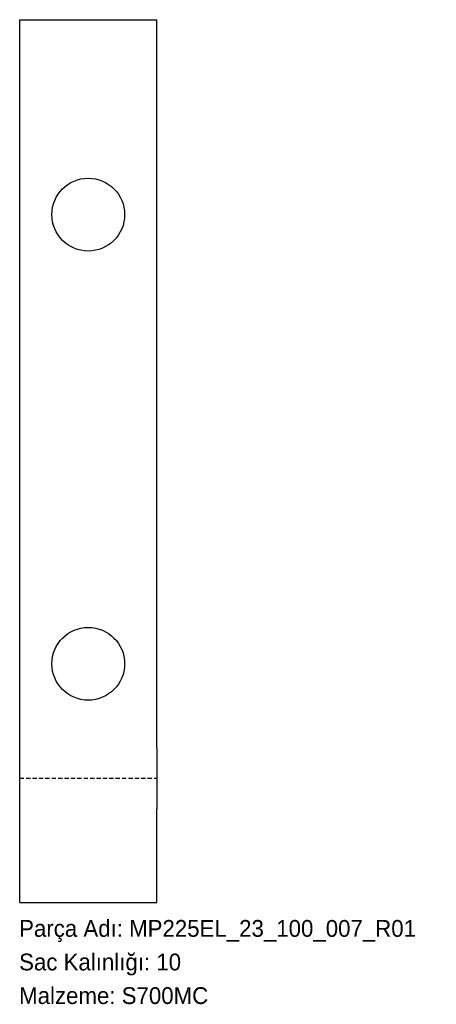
# Model space of a CAD drawing. Header units: millimetres. Extents: x 0 to 298, y -72 to 631.
import ezdxf

# ---------------------------------------------------------------- set-up
doc = ezdxf.new("R2010")
doc.units = ezdxf.units.MM
for name, pattern in [('SLD-Katı', [0]), ('SLD-Kesik', [4.572, 3.048, -1.524]), ('SLD-Sürekli', [0])]:
    doc.linetypes.add(name, pattern=pattern)
doc.layers.add('METIN', color=96, linetype='SLD-Katı')
doc.styles.add('SLDTEXTSTYLE0', font='ARIAL.TTF', dxfattribs={"width": 0.948, "bigfont": 'bigfont'})
doc.styles.add('SLDTEXTSTYLE1', font='ARIAL.TTF', dxfattribs={"width": 0.948})

msp = doc.modelspace()

# ---------------------------------------------------------------- linework, layer by layer
at = {"color": 7, "linetype": 'SLD-Sürekli', "lineweight": 25}
for p, q in [((0.4, 631.04), (98.4, 631.04)), ((0.4, 111.04), (0.4, 631.04)), ((98.4, 111.04), (98.4, 631.04)), ((0.4, 67.45), (0.4, 111.04)), ((98.4, 111.04), (98.4, 67.45)), ((0.4, 0.4), (0.4, 67.45)), ((98.4, 0.4), (98.4, 67.45)), ((0.4, 0.4), (98.4, 0.4))]:
    msp.add_line(p, q, dxfattribs=at)
at = {"color": 7, "linetype": 'SLD-Kesik'}
msp.add_line((0.4, 89.24), (98.4, 89.24), dxfattribs=at)
at = {"color": 7, "linetype": 'SLD-Sürekli', "lineweight": 25}
for centre in [(49.4, 491.79), (49.4, 170.98)]:
    msp.add_circle(centre, 26, dxfattribs=at)

# ---------------------------------------------------------------- texts
at = {"layer": 'METIN', "char_height": 12, "attachment_point": 1}
for s, insert, style in [('Parça Adı: MP225EL_23_100_007_R01', (0, -12.03), 'SLDTEXTSTYLE0'), ('Sac Kalınlığı: 10', (0, -36.03), 'SLDTEXTSTYLE0'), ('Malzeme: S700MC', (0, -60.03), 'SLDTEXTSTYLE1')]:
    msp.add_mtext(s, dxfattribs=dict(at, insert=insert, style=style))

doc.saveas('drawing.dxf')
